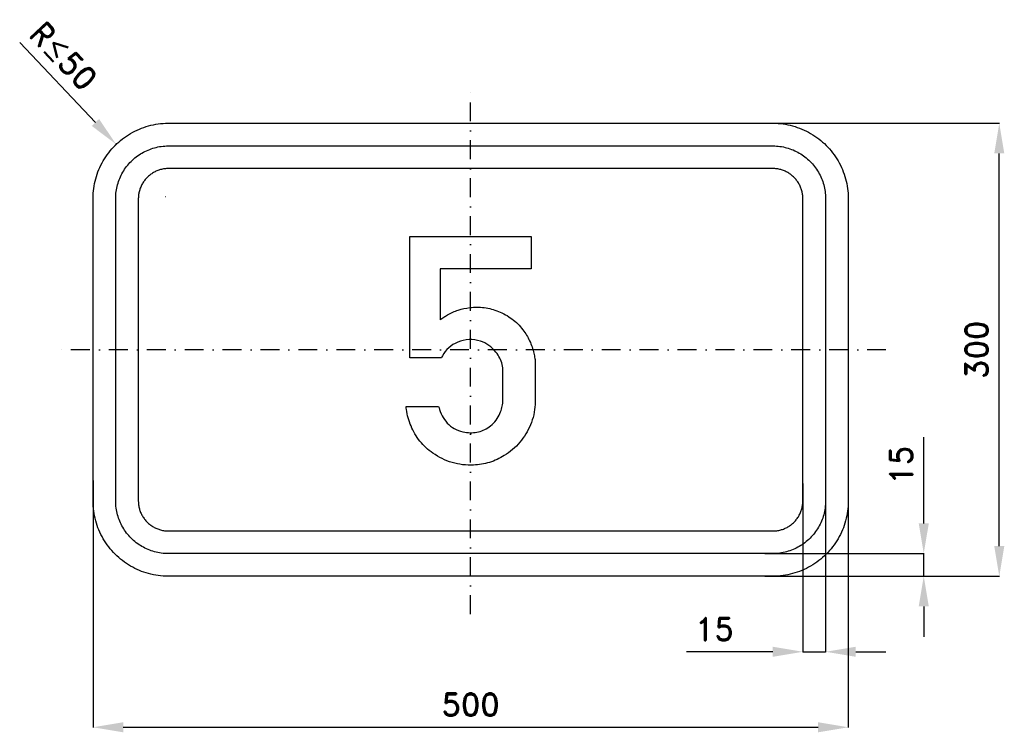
# Model space of a CAD drawing. Header units: millimetres. Extents: x -49 to 603, y -103 to 369.
import ezdxf

# ---------------------------------------------------------------- set-up
doc = ezdxf.new("R2010")
doc.units = ezdxf.units.MM
doc.header["$LTSCALE"] = 5
doc.linetypes.add('ČERCHOVANÁX2', pattern=[2, 1, -0.5, 0, -0.5])
doc.layers.add('Kóty', color=2, linetype='Continuous')
doc.layers.add('Značka', color=7, linetype='Continuous')
doc.styles.get("Standard").update_dxf_attribs({"font": 'romand.shx', "height": 15})
doc.dimstyles.new('Kopie Standard', dxfattribs={"dimtxt": 15, "dimasz": 20, "dimexe": 0.18, "dimexo": 0.0625, "dimgap": 7.5, "dimtad": 1, "dimdec": 0, "dimzin": 0, "dimdsep": 46, "dimtxsty": 'Standard', "dimcen": 0.09, "dimadec": 0, "dimazin": 0, "dimtfac": 1, "dimtdec": 0, "dimtofl": 0, "dimtmove": 0, "dimatfit": 3, "dimfxl": 1, "dimtolj": 1, "dimtzin": 0, "dimarcsym": 0})

# ---------------------------------------------------------------- blocks, each defined once
blk = doc.blocks.new('*D0')
at = {"layer": 'Defpoints', "color": 0, "transparency": 16777216}
for p in [(470, 61.49), (485, 61.49), (470, -50)]:
    blk.add_point(p, dxfattribs=at)
at = {"layer": 'Kóty', "color": 0, "lineweight": -2, "transparency": 16777216}
for p, q in [((470, 61.43), (470, -50.18)), ((485, 61.43), (485, -50.18)), ((450, -50), (392.86, -50)), ((505, -50), (525, -50))]:
    blk.add_line(p, q, dxfattribs=at)
at = {"layer": 'Kóty', "color": 0, "transparency": 16777216}
for points in [[(450, -46.67), (450, -53.33), (470, -50)], [(505, -46.67), (505, -53.33), (485, -50)]]:
    blk.add_solid(points, dxfattribs=at)
at = {"layer": 'Kóty', "color": 0, "transparency": 16777216, "insert": (411.43, -35), "char_height": 15, "attachment_point": 5}
blk.add_mtext('\\A1;15', dxfattribs=at)
blk = doc.blocks.new('*D1')
at = {"layer": 'Defpoints', "color": 0, "transparency": 16777216}
for p in [(444.76, 15), (550, 15), (444.76, 0)]:
    blk.add_point(p, dxfattribs=at)
at = {"layer": 'Kóty', "color": 0, "lineweight": -2, "transparency": 16777216}
for p, q in [((550, 35), (550, 92.14)), ((444.82, 15), (550.18, 15)), ((444.82, 0), (550.18, 0)), ((550, -20), (550, -40))]:
    blk.add_line(p, q, dxfattribs=at)
at = {"layer": 'Kóty', "color": 0, "transparency": 16777216}
for points in [[(546.67, 35), (553.34, 35), (550, 15)], [(546.67, -20), (553.34, -20), (550, 0)]]:
    blk.add_solid(points, dxfattribs=at)
at = {"layer": 'Kóty', "color": 0, "transparency": 16777216, "insert": (535, 73.57), "char_height": 15, "attachment_point": 5, "rotation": 90}
blk.add_mtext('\\A1;15', dxfattribs=at)
blk = doc.blocks.new('*D2')
at = {"layer": 'Defpoints', "color": 0, "transparency": 16777216}
for p in [(444.82, 300), (600, 300), (444.82, 0)]:
    blk.add_point(p, dxfattribs=at)
at = {"layer": 'Kóty', "color": 0, "lineweight": -2, "transparency": 16777216}
for p, q in [((444.88, 300), (600.18, 300)), ((600, 20), (600, 280)), ((444.88, 0), (600.18, 0))]:
    blk.add_line(p, q, dxfattribs=at)
at = {"layer": 'Kóty', "color": 0, "transparency": 16777216}
for points in [[(596.67, 280), (603.34, 280), (600, 300)], [(596.67, 20), (603.34, 20), (600, 0)]]:
    blk.add_solid(points, dxfattribs=at)
at = {"layer": 'Kóty', "color": 0, "transparency": 16777216, "insert": (585, 150), "char_height": 15, "attachment_point": 5, "rotation": 90}
blk.add_mtext('\\A1;300', dxfattribs=at)
blk = doc.blocks.new('*D3')
at = {"layer": 'Defpoints', "color": 0, "transparency": 16777216}
for p in [(0, 63.55), (500.06, 61), (500.06, -100)]:
    blk.add_point(p, dxfattribs=at)
at = {"layer": 'Kóty', "color": 0, "lineweight": -2, "transparency": 16777216}
for p, q in [((0, 63.48), (0, -100.18)), ((500.06, 60.94), (500.06, -100.18)), ((20, -100), (480.06, -100))]:
    blk.add_line(p, q, dxfattribs=at)
at = {"layer": 'Kóty', "color": 0, "transparency": 16777216}
for points in [[(20, -96.67), (20, -103.33), (0, -100)], [(480.06, -96.67), (480.06, -103.33), (500.06, -100)]]:
    blk.add_solid(points, dxfattribs=at)
at = {"layer": 'Kóty', "color": 0, "transparency": 16777216, "insert": (250.03, -85), "char_height": 15, "attachment_point": 5}
blk.add_mtext('\\A1;500', dxfattribs=at)

msp = doc.modelspace()

# ---------------------------------------------------------------- linework, layer by layer
at = {"layer": 'Kóty'}
for p, q in [((-48.55, 353.41), (1.58, 300.54)), ((47.97, 251.52), (48.15, 251.52)), ((48.06, 251.43), (48.06, 251.61))]:
    msp.add_line(p, q, dxfattribs=at)
for points in [[(550, 0), (550, 15)], [(470, -50), (485, -50)]]:
    msp.add_lwpolyline(points, dxfattribs=at)
msp.add_arc((48.06, 251.52), 47.55, 133.25719, 134.56236, dxfattribs=at)
msp.add_solid([(4, 302.83), (-0.84, 298.25), (15.34, 286.03)], dxfattribs=at)
at = {"layer": 'Značka', "color": 6, "linetype": 'ČERCHOVANÁX2', "ltscale": 2.5}
for points in [[(250, -25), (250, 325)], [(525, 150), (-25, 150)]]:
    msp.add_lwpolyline(points, dxfattribs=at)
at = {"layer": 'Značka', "color": 1}
for points in [[(50, 0), (49.81, 0), (49.61, 0, -0.03218), (43.15, 0.45, -0.035443), (36.81, 1.77, -0.036267), (30.67, 3.85, -0.03442), (24.89, 6.76, -0.033722), (19.5, 10.36, -0.034085), (14.65, 14.64, -0.034209), (10.36, 19.5, -0.034229), (6.77, 24.89, -0.034044), (3.87, 30.67, -0.033412), (1.77, 36.81, -0.034127), (0.43, 43.15, -0.036745), (0, 49.61), (0, 49.8), (0, 50), (0, 250), (0, 250.2), (0, 250.39, -0.03218), (0.46, 256.85, -0.035443), (1.77, 263.19, -0.036267), (3.85, 269.33, -0.034422), (6.77, 275.11, -0.033722), (10.36, 280.5, -0.034087), (14.65, 285.36, -0.034208), (19.5, 289.65, -0.034231), (24.89, 293.24, -0.034039), (30.68, 296.13, -0.033412), (36.81, 298.23, -0.034124), (43.16, 299.57, -0.036741), (49.61, 300), (49.81, 300), (50, 300), (450, 300), (450.2, 300), (450.4, 300, -0.032179), (456.85, 299.55, -0.035442), (463.2, 298.23, -0.036264), (469.33, 296.15, -0.034416), (475.12, 293.24, -0.033719), (480.5, 289.64, -0.034088), (485.36, 285.36, -0.034205), (489.65, 280.5, -0.034231), (493.24, 275.11, -0.034041), (496.14, 269.33, -0.033413), (498.23, 263.19, -0.034124), (499.57, 256.85, -0.036741), (500, 250.39), (500, 250.2), (500, 250), (500, 50), (500, 49.8), (500, 49.61, -0.032179), (499.55, 43.15, -0.035442), (498.23, 36.81, -0.036264), (496.16, 30.67, -0.034415), (493.24, 24.89, -0.033719), (489.64, 19.5, -0.034086), (485.36, 14.64, -0.034205), (480.51, 10.35, -0.03423), (475.12, 6.76, -0.034046), (469.33, 3.87, -0.033413), (463.2, 1.77, -0.034127), (456.85, 0.43, -0.036745), (450.4, 0), (450.2, 0), (450, 0), (50, 0)], [(50, 15), (49.86, 15), (49.73, 15, -0.03218), (45.21, 15.32, -0.035443), (40.77, 16.24, -0.036267), (36.47, 17.69, -0.034421), (32.42, 19.73, -0.033721), (28.65, 22.25, -0.034085), (25.25, 25.25, -0.034209), (22.25, 28.65, -0.034229), (19.74, 32.42, -0.034044), (17.71, 36.47, -0.033412), (16.24, 40.76, -0.034127), (15.3, 45.21, -0.036745), (15, 49.73), (15, 49.86), (15, 50), (15, 250), (15, 250.14), (15, 250.28, -0.032181), (15.32, 254.79, -0.035442), (16.24, 259.24, -0.036269), (17.69, 263.53, -0.034425), (19.74, 267.58, -0.033726), (22.25, 271.35, -0.03408), (25.25, 274.75, -0.034207), (28.65, 277.75, -0.03422), (32.42, 280.26, -0.034045), (36.47, 282.29, -0.03341), (40.77, 283.76, -0.034129), (45.21, 284.7, -0.036744), (49.73, 285), (49.86, 285), (50, 285), (450, 285), (450.14, 285), (450.28, 285, -0.032179), (454.8, 284.68, -0.035441), (459.24, 283.76, -0.036271), (463.53, 282.31, -0.034422), (467.58, 280.26, -0.033719), (471.35, 277.75, -0.034074), (474.75, 274.75, -0.034205), (477.76, 271.35, -0.034219), (480.27, 267.58, -0.034043), (482.3, 263.53, -0.033408), (483.76, 259.24, -0.03413), (484.7, 254.79, -0.036744), (485, 250.28), (485, 250.14), (485, 250), (485, 50), (485, 49.86), (485, 49.73, -0.032179), (484.68, 45.21, -0.035442), (483.76, 40.76, -0.036269), (482.31, 36.47, -0.034418), (480.27, 32.42, -0.033714), (477.75, 28.65, -0.034079), (474.75, 25.25, -0.034207), (471.35, 22.25, -0.034228), (467.58, 19.73, -0.034043), (463.53, 17.71, -0.03341), (459.24, 16.24, -0.034128), (454.79, 15.3, -0.036745), (450.28, 15), (450.14, 15), (450, 15), (50, 15)], [(50, 30), (450, 30), (450.08, 30), (450.16, 30, 0.032179), (452.74, 30.18, 0.035444), (455.28, 30.71, 0.036265), (457.73, 31.54, 0.034417), (460.05, 32.71, 0.033718), (462.2, 34.14, 0.03408), (464.14, 35.86, 0.034213), (465.86, 37.8, 0.034222), (467.3, 39.95, 0.034048), (468.46, 42.27, 0.033405), (469.29, 44.72, 0.034129), (469.83, 47.26, 0.036741), (470, 49.84), (470, 49.92), (470, 50), (470, 250), (470, 250.08), (470, 250.16, 0.032179), (469.82, 252.74, 0.035443), (469.29, 255.28, 0.036259), (468.46, 257.73, 0.034409), (467.3, 260.05, 0.033719), (465.86, 262.2, 0.034073), (464.14, 264.14, 0.034214), (462.2, 265.86, 0.034226), (460.05, 267.29, 0.03405), (457.73, 268.45, 0.033407), (455.28, 269.29, 0.034128), (452.74, 269.83, 0.036741), (450.16, 270), (450.08, 270), (450, 270), (50, 270), (49.92, 270), (49.85, 270, 0.032179), (47.26, 269.82, 0.035442), (44.72, 269.29, 0.036259), (42.27, 268.46, 0.034414), (39.96, 267.29, 0.03372), (37.8, 265.86, 0.034079), (35.86, 264.14, 0.03421), (34.14, 262.2, 0.034232), (32.71, 260.05, 0.034046), (31.55, 257.73, 0.033413), (30.71, 255.28, 0.034126), (30.18, 252.74, 0.036744), (30, 250.16), (30, 250.08), (30, 250), (30, 50), (30, 49.92), (30, 49.84, 0.032179), (30.18, 47.26, 0.035443), (30.71, 44.72, 0.036265), (31.54, 42.27, 0.034421), (32.71, 39.95, 0.033719), (34.15, 37.8, 0.034086), (35.86, 35.86, 0.034208), (37.8, 34.14, 0.034229), (39.96, 32.71, 0.034044), (42.27, 31.55, 0.033412), (44.72, 30.71, 0.034128), (47.26, 30.17, 0.036744), (49.85, 30), (49.92, 30), (50, 30)], [(228.84, 112.41), (229.1, 111.44), (229.39, 110.48, 0.061325), (231.84, 105.04, 0.07605), (235.65, 100.47, 0.081246), (240.52, 97.13, 0.07403), (246.26, 95.41, 0.10254), (255.23, 95.68, 0.116973), (263.14, 99.58, 0.072314), (266.82, 103.31, 0.058817), (269.43, 107.89, 0.043849), (270.76, 111.69, 0.050817), (271.34, 115.62), (271.38, 116.69), (271.39, 117.75), (271.39, 135.94, 0.008549), (271.22, 138.05, 0.025974), (270.92, 140.14, 0.06828), (269.35, 144.5, 0.054033), (266.73, 148.42, 0.069261), (262.12, 152.84, 0.080546), (256.48, 155.69, 0.097814), (248.99, 156.75, 0.091138), (241.48, 154.97, 0.085474), (235.49, 151.35, 0.10368), (231.35, 145.97), (231.03, 145.31), (230.71, 144.64), (209.65, 144.64), (209.65, 225), (290.01, 225), (290.01, 203.61), (229.73, 203.61), (229.73, 169.86, -0.005072), (232.2, 171.54, -0.015228), (234.74, 173.12, -0.051733), (241.81, 176.28, -0.052711), (249.42, 177.91, -0.065796), (259.05, 177.9, -0.065555), (268.37, 175.39, -0.069369), (277.32, 170.46, -0.071359), (284.54, 163.27, -0.059645), (289.09, 155.88, -0.053796), (291.87, 147.66, -0.024798), (292.52, 144.31, -0.033767), (292.78, 140.92), (292.78, 140.47), (292.78, 140.02), (292.78, 115.94), (292.75, 114.87), (292.71, 113.8, -0.045321), (291.75, 106.94, -0.043674), (289.57, 100.31, -0.080872), (282.58, 88.71, -0.084532), (272.24, 79.97, -0.069815), (262.49, 75.43, -0.066784), (251.85, 73.69, -0.084626), (237.74, 75.32, -0.088729), (225.01, 81.59, -0.07419), (216.46, 89.53, -0.070962), (210.54, 99.53, -0.035762), (208.6, 104.89, -0.037176), (207.46, 110.45), (207.34, 111.43), (207.23, 112.41), (228.84, 112.41)]]:
    msp.add_lwpolyline(points, format="xyb", dxfattribs=at)

# ---------------------------------------------------------------- texts
at = {"layer": 'Kóty', "insert": (-19.48, 344.55), "char_height": 15, "attachment_point": 5, "rotation": 313.47409}
msp.add_mtext('\\A1;R{\\A0;≤}50', dxfattribs=at)

# ---------------------------------------------------------------- dimensions: what is measured, and where the dimension line sits
at = {"layer": 'Kóty'}
for base, p1, p2, picture, middle in [((600, 300), (444.82, 0), (444.82, 300), '*D2', (585, 150)), ((550, 15), (444.76, 0), (444.76, 15), '*D1', (535, 73.57))]:
    dim = msp.add_linear_dim(base=base, p1=p1, p2=p2, angle=90, dimstyle='Kopie Standard', dxfattribs=at)
    dim.commit()
    dim.dimension.update_dxf_attribs({"geometry": picture, "text_midpoint": middle})
for base, p1, p2, picture, middle in [((500.06, -100), (0, 63.55), (500.06, 61), '*D3', (250.03, -85)), ((470, -50), (485, 61.49), (470, 61.49), '*D0', (411.43, -35))]:
    dim = msp.add_linear_dim(base=base, p1=p1, p2=p2, dimstyle='Kopie Standard', dxfattribs=at)
    dim.commit()
    dim.dimension.update_dxf_attribs({"geometry": picture, "text_midpoint": middle})

doc.saveas('drawing.dxf')
